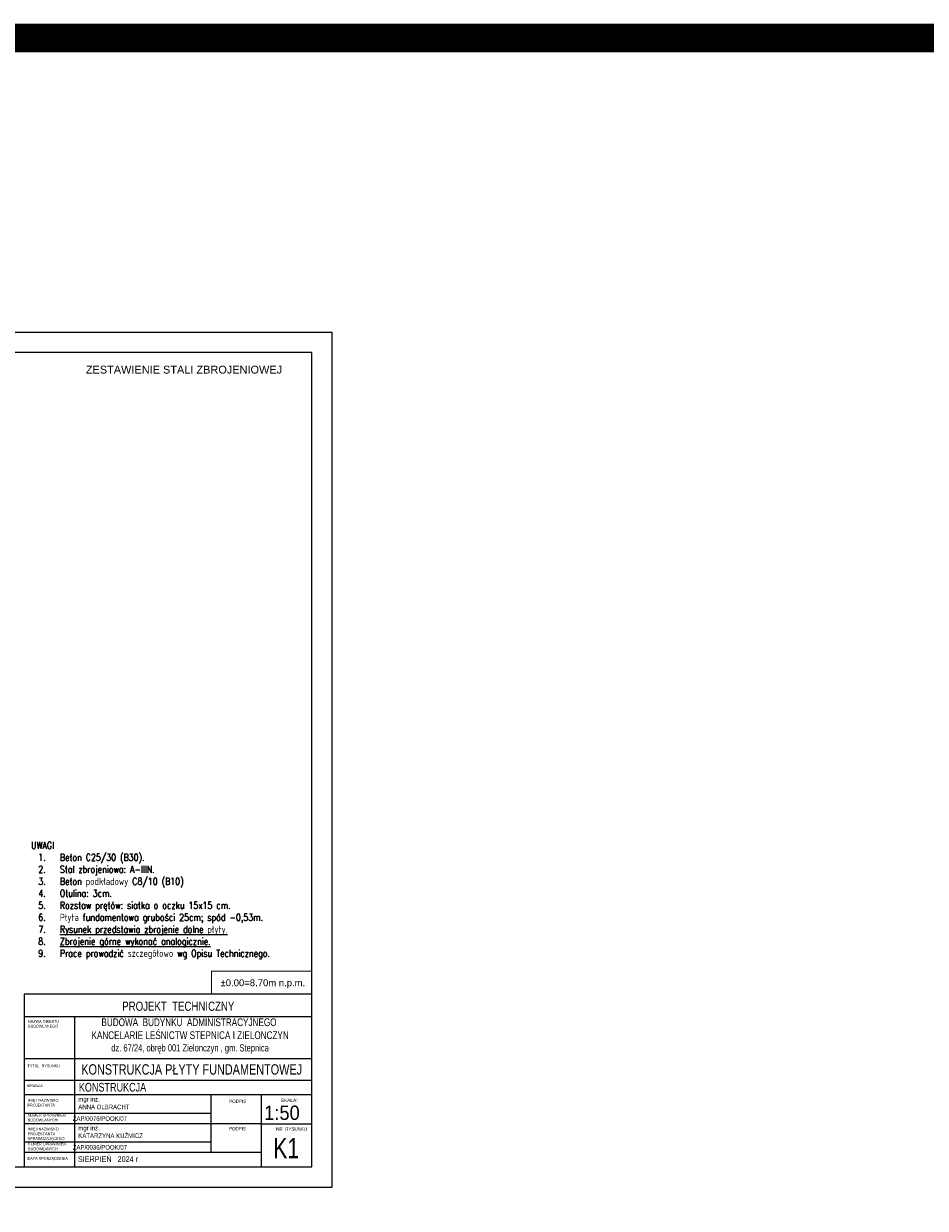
# Model space of a CAD drawing. Header units: inches. Extents: x 58893 to 70341, y -37691 to -31625.
# Tile 17 of 34: x 61759 to 63326, y -33684 to -31625. Entities that reach past the tile are written whole.
import ezdxf
from ezdxf.enums import TextEntityAlignment as Align

# ---------------------------------------------------------------- set-up
doc = ezdxf.new("R2010")
doc.units = ezdxf.units.IN
doc.header["$MEASUREMENT"] = 0
doc.layers.add('_tabelka', color=4, linetype='Continuous')
doc.layers.add('Opisy', color=4, linetype='Continuous', lineweight=20)
doc.styles.add('1-500', font='arial.ttf', dxfattribs={"width": 0.75, "height": 1.25})
doc.styles.add('1. Simplex', font='simplex.shx', dxfattribs={"width": 0.8})
doc.styles.add('Arial', font='arial.ttf')
doc.styles.add('Arial narrow', font='arial.ttf', dxfattribs={"width": 0.75})
doc.styles.add('STYL-1', font='arial.ttf', dxfattribs={"width": 0.75})

msp = doc.modelspace()

# ---------------------------------------------------------------- linework, layer by layer
at = {"color": 1, "const_width": 50}
msp.add_lwpolyline([(58917.644, -31650.444), (70315.694, -31650.444), (70315.694, -37666.345), (58917.644, -37666.345)], close=True, dxfattribs=at)
at = {"layer": '_tabelka', "linetype": 'Continuous'}
for p, q in [((62260.021, -33311.98), (61760.021, -33311.98)), ((62260.021, -33351.043), (61760.021, -33351.043)), ((61847.521, -33351.043), (61847.521, -33611.98)), ((62260.021, -33424.48), (61760.021, -33424.48)), ((62260.021, -33424.48), (61760.021, -33424.48)), ((62260.021, -33461.98), (61760.021, -33461.98)), ((62260.021, -33486.98), (61760.021, -33486.98)), ((62085.021, -33586.98), (62085.021, -33486.98)), ((62172.521, -33611.98), (62172.521, -33486.98)), ((62085.021, -33518.98), (61760.021, -33518.98)), ((62172.521, -33536.98), (61760.021, -33536.98)), ((62172.521, -33536.98), (62260.021, -33536.98)), ((62085.021, -33568.98), (61760.021, -33568.98)), ((62172.521, -33586.98), (61760.021, -33586.98))]:
    msp.add_line(p, q, dxfattribs=at)
at = {"layer": '_tabelka', "linetype": 'Continuous', "ltscale": 10}
for points in [[(60195.021, -33646.98), (62295.021, -33646.98), (62295.021, -32161.98), (60195.021, -32161.98)], [(60295.021, -33611.98), (62260.021, -33611.98), (62260.021, -32196.98), (60295.021, -32196.98)]]:
    msp.add_lwpolyline(points, close=True, dxfattribs=at)
at = {"layer": '_tabelka', "color": 7, "const_width": 1.89}
msp.add_lwpolyline([(62085.608, -33311.98), (62260.021, -33311.98), (62260.021, -33271.967), (62085.608, -33271.967)], close=True, dxfattribs=at)
msp.add_lwpolyline([(62085.608, -33311.98), (62260.021, -33311.98), (62260.021, -33271.967), (62085.608, -33271.967)], close=True, dxfattribs=at)
at = {"layer": '_tabelka', "linetype": 'Continuous'}
msp.add_lwpolyline([(61760.021, -33611.98), (62260.021, -33611.98), (62260.021, -33311.98), (61760.021, -33311.98)], close=True, dxfattribs=at)

# ---------------------------------------------------------------- texts
at = {"layer": '_tabelka', "linetype": 'Continuous', "style": 'Arial narrow', "width": 0.908571}
msp.add_text('1:50', height=25, dxfattribs=at).set_placement((62177.145, -33505.415), align=Align.TOP_LEFT)
at = {"layer": '_tabelka', "linetype": 'Continuous', "style": 'Arial narrow'}
msp.add_text('SKALA:', height=6, dxfattribs=at).set_placement((62205.882, -33493.315), align=Align.TOP_LEFT)
at = {"layer": '_tabelka', "color": 7, "insert": (62174.885, -33293.872), "char_height": 11.81102, "width": 405.48931, "attachment_point": 5, "rotation": 360, "style": 'Arial'}
msp.add_mtext('±0.00=8.70m n.p.m.', dxfattribs=at)
at = {"layer": '_tabelka', "linetype": 'Continuous'}
for s, insert, char_height, width, attachment_point, style in [('PROJEKT  TECHNICZNY', (62027.927, -33324.768), 16, 627.98218, 2, 'Arial narrow'), ('NAZWA OBIEKTU\\PBUDOWLANEGO', (61766.946, -33356.718), 5, 277.17637, 1, 'Arial narrow'), ('{\\H0.75x;BUDOWA  BUDYNKU  ADMINISTRACYJNEGO\\P KANCELARIE LEŚNICTW STEPNICA I ZIELONCZYN\\P\\H0.9259x; dz. 67/24, obręb 001 Zielonczyn , gm. Stepnica}', (62046.53, -33353.876), 18, 597.29156, 2, '1-500'), ('KONSTRUKCJA PŁYTY FUNDAMENTOWEJ', (62051.198, -33433.618), 18, 589.37616, 2, 'STYL-1'), ('TYTUŁ  RYSUNKU', (61766.04, -33433.749), 5, 277.17637, 1, 'Arial narrow'), ('BRANŻA', (61766.04, -33468.255), 5, 277.17637, 1, 'Arial narrow'), ('\\pxql;KONSTRUKCJA ', (62169.175, -33466.053), 15, 627.98218, 2, 'Arial narrow'), ('mgr inż.\\PANNA OLBRACHT', (61854.234, -33490.502), 8, 277.17637, 1, 'Arial narrow'), ('IMIĘ I NAZWISKO \\PPROJEKTANTA', (61766.04, -33493.863), 5, 277.17637, 1, 'Arial narrow'), ('PODPIS ', (62116.374, -33495.199), 6, 277.17637, 1, 'Arial narrow'), ('NUMER UPRAWNIEŃ \\PBUDOWLANYCH', (61766.485, -33519.726), 5, 277.17637, 1, 'Arial narrow'), ('IMIĘ I NAZWISKO \\PPROJEKTANTA\\PSPRAWDZAJĄCEGO', (61766.325, -33543.592), 5, 277.17637, 1, 'Arial narrow'), ('mgr inż.\\PKATARZYNA KUŹMICZ', (61854.234, -33540.502), 8, 277.17637, 1, 'Arial narrow'), ('PODPIS  ', (62115.805, -33542.653), 6, 277.17637, 1, 'Arial narrow'), ('NR  RYSUNKU', (62197.867, -33543.191), 6, 72.14614, 1, 'Arial narrow'), ('NUMER UPRAWNIEŃ \\PBUDOWLANYCH', (61767.005, -33569.743), 5, 277.17637, 1, 'Arial narrow'), ('K1', (62192.891, -33561.915), 35, 65.0967, 1, 'Arial narrow'), ('DATA SPORZĄDZENIA', (61766.04, -33594.804), 5, 277.17637, 1, 'Arial narrow'), ('SIERPIEŃ   2024 r', (61853.524, -33593.408), 10, 277.17637, 1, 'Arial narrow')]:
    msp.add_mtext(s, dxfattribs=dict(at, insert=insert, char_height=char_height, width=width, attachment_point=attachment_point, style=style))
at = {"layer": '_tabelka', "char_height": 8, "width": 277.17637, "attachment_point": 5, "style": 'Arial narrow'}
for s, insert in [('ZAP/0076/POOK/07', (61891.802, -33528.028)), ('ZAP/0036/POOK/07', (61891.802, -33578.028))]:
    msp.add_mtext(s, dxfattribs=dict(at, insert=insert))
at = {"layer": 'Opisy', "color": 7, "lineweight": 0, "insert": (62037.837, -32226.675), "char_height": 13.6, "width": 495.8254, "attachment_point": 5, "style": 'Arial'}
msp.add_mtext('ZESTAWIENIE STALI ZBROJENIOWEJ', dxfattribs=at)
at = {"layer": 'Opisy', "color": 7, "insert": (61772.229, -33251.244), "char_height": 12.5, "width": 817.19888, "attachment_point": 7, "style": '1. Simplex'}
msp.add_mtext('\\pxt4.6666;UWAGI\\P\\pi-3,l4,t4;1.^IBeton C25/30 (B30).\\P2.^IStal zbrojeniowa: A-IIIN.\\P{\\C0;3.^IBeton podkładowy C8/10 (B10) \\P4.^IOtulina: 3cm.\\P5.^IRozstaw prętów: siatka o oczku 15x15 cm.\\P}6.^I{\\C0;Płyta fundamentowa grubości 25cm; spód -0,53m.\\P}7.^I{\\L\\C0;Rysunek przedstawia zbrojenie dolne płyty.\\P}8.^I{\\L\\C0;Zbrojenie górne wykonać analogicznie.}{\\C0;\\P}9.^IPrace prowadzić szczegółowo wg Opisu Technicznego.', dxfattribs=at)

doc.saveas('drawing.dxf')
